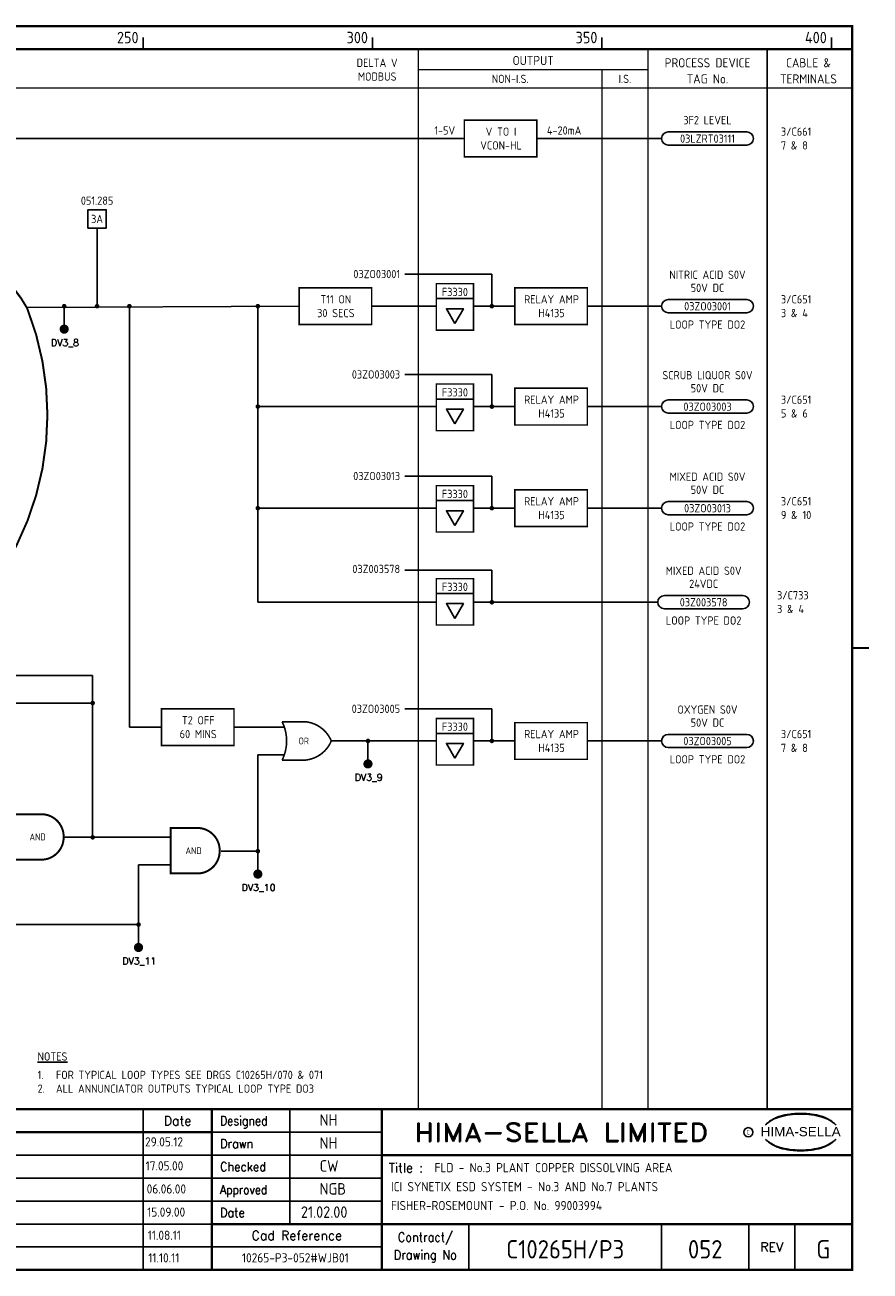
# Model space of a CAD drawing. Extents: x 0 to 408, y 0 to 275.
# Tile 2 of 2: x 224 to 408, y 0 to 272. Entities that reach past the tile are written whole.
import ezdxf
from ezdxf.enums import TextEntityAlignment as Align

# ---------------------------------------------------------------- set-up
doc = ezdxf.new("R2010")
doc.units = 0
doc.header["$LTSCALE"] = 0.25
doc.header["$MEASUREMENT"] = 0
doc.linetypes.add('HIDDEN', pattern=[0.375, 0.25, -0.125])
doc.layers.get('0').update_dxf_attribs({"color": 41, "linetype": 'CONTINUOUS'})
for name, color, linetype in [('00-DRG_FRAME', 12, 'CONTINUOUS'), ('02-TEXT', 2, 'CONTINUOUS'), ('052', 7, 'CONTINUOUS'), ('052-TEXT', 2, 'CONTINUOUS')]:
    doc.layers.add(name, color=color, linetype=linetype)
doc.styles.add('ARIAL', font='arial.ttf', dxfattribs={"height": 2.5})
doc.styles.add('ISO', font='iso.shx')
doc.styles.add('ROMAND', font='ROMAND')
doc.styles.add('ROMANS', font='romans.shx')

msp = doc.modelspace()

# ---------------------------------------------------------------- linework, layer by layer
at = {"layer": '00-DRG_FRAME'}
for p, q in [((250, 266.5), (250, 269)), ((300, 266.5), (300, 269)), ((350, 266.5), (350, 269)), ((400, 266.5), (400, 269)), ((250, 35.5), (250, 0.5)), ((282, 35.5), (282, 10.5)), ((265, 30.5), (302, 30.5)), ((302, 25.5), (112.7, 25.5)), ((112.7, 20.5), (302, 20.5)), ((302, 15.5), (112.7, 15.5)), ((112.7, 10.5), (265, 10.5)), ((321, 10.5), (321, 0.5)), ((363, 10.5), (363, 0.5)), ((382, 0.5), (382, 10.5)), ((392, 10.5), (392, 0.5)), ((302, 5.5), (112.7, 5.5))]:
    msp.add_line(p, q, dxfattribs=at)
at = {"layer": '00-DRG_FRAME', "const_width": 0.5}
msp.add_lwpolyline([(14.5, 0.5), (404.5, 0.5), (404.5, 271.5), (14.5, 271.5)], close=True, dxfattribs=at)
at = {"layer": '00-DRG_FRAME'}
for points, const_width in [([(14.5, 266.5), (404.5, 266.5)], 0.5), ([(310, 266.5), (310, 35.5)], 0.3), ([(360, 266.5), (360, 35.5)], 0.3), ([(386, 266.5), (386, 35.5)], 0.3), ([(310, 262), (360, 262)], 0.3), ([(14.5, 258), (404.5, 258)], 0.3), ([(404.5, 136), (408.18, 136)], 0.5), ([(404.5, 35.5), (14.5, 35.5)], 0.5), ([(265, 35.5), (265, 0.5)], 0.5), ([(302, 0.5), (302, 35.5)], 0.5), ([(265, 30.5), (72.5, 30.5)], 0.5), ([(404.5, 25.5), (302, 25.5)], 0.5), ([(265, 10.5), (404.5, 10.5)], 0.5)]:
    msp.add_lwpolyline(points, dxfattribs=dict(at, const_width=const_width))
at = {"layer": '00-DRG_FRAME', "linetype": 'HIDDEN', "ltscale": 20, "const_width": 0.3}
msp.add_lwpolyline([(350, 262), (350, 35.5)], dxfattribs=at)
at = {"layer": '00-DRG_FRAME', "color": 3}
msp.add_circle((381.88, 30.5), 1, dxfattribs=at)
for centre, radius, start, end in [((390.6, 26.83), 7.24, 106.0532, 133.5024), ((390.11, 28.1), 5.98, 122.244, 131.6154), ((389.75, 28.78), 5.21, 111.8206, 122.8668), ((391.78, 24.7), 9.76, 107.5931, 113.9452), ((393.1, 18.5), 15.94, 89.2698, 106.3911), ((392.1, 23.52), 10.99, 96.0146, 107.3203), ((393.29, 16.31), 18.28, 92.8917, 97.3734), ((393.24, 18.86), 15.73, 89.7805, 93.1738), ((393.36, 18.86), 15.73, 86.8262, 90.2195), ((393.51, 18.5), 15.94, 73.6089, 90.7302), ((393.31, 16.31), 18.28, 82.6266, 87.1083), ((394.51, 23.52), 10.99, 72.6797, 83.9854), ((394.83, 24.7), 9.76, 66.0548, 72.4069), ((396, 26.83), 7.24, 46.4976, 73.9468), ((396.85, 28.78), 5.21, 57.1332, 68.1794), ((396.49, 28.1), 5.98, 48.3846, 57.756), ((390.88, 27.01), 7.3, 130.419, 136.057), ((395.73, 27.01), 7.3, 43.943, 49.581), ((390.88, 34.04), 7.3, 223.943, 229.581), ((390.6, 34.23), 7.24, 226.4976, 253.9468), ((390.11, 32.96), 5.98, 228.3846, 237.756), ((389.75, 32.28), 5.21, 237.1332, 248.1794), ((391.78, 36.36), 9.76, 246.0548, 252.4069), ((393.1, 42.56), 15.94, 253.6089, 270.7302), ((393.51, 42.56), 15.94, 269.2698, 286.3911), ((394.83, 36.36), 9.76, 287.5931, 293.9452), ((396, 34.23), 7.24, 286.0532, 313.5024), ((396.85, 32.28), 5.21, 291.8206, 302.8668), ((396.49, 32.96), 5.98, 302.244, 311.6154), ((395.73, 34.04), 7.3, 310.419, 316.057), ((392.1, 37.54), 10.99, 252.6797, 263.9854), ((393.29, 44.75), 18.28, 262.6266, 267.1083), ((393.24, 42.19), 15.73, 266.8262, 270.2195), ((393.36, 42.19), 15.73, 269.7805, 273.1738), ((393.31, 44.75), 18.28, 272.8917, 277.3734), ((394.51, 37.54), 10.99, 276.0146, 287.3203)]:
    msp.add_arc(centre, radius, start, end, dxfattribs=at)
at = {"layer": '052'}
for p, q in [((364.44, 248.44), (381.55, 248.44)), ((320, 247), (104, 247)), ((335.8, 247), (363, 247)), ((364.44, 245.56), (381.55, 245.56)), ((239.96, 210.47), (239.96, 227.47)), ((307, 217.47), (326, 217.47)), ((326, 217.47), (326, 210.47)), ((313.9, 212.11), (322, 212.11)), ((364.44, 211.92), (381.55, 211.92)), ((224.64, 210.16), (284, 210.47)), ((232.8, 210.47), (232.8, 205.47)), ((247, 210.72), (247, 118.75)), ((275, 210.47), (275, 158.47)), ((299.8, 210.47), (313.9, 210.47)), ((322, 210.47), (331, 210.47)), ((346.8, 210.47), (363, 210.47)), ((364.44, 209.03), (381.55, 209.03)), ((307, 195.6), (326, 195.6)), ((326, 195.6), (326, 188.6)), ((313.9, 190.24), (322, 190.24)), ((275, 188.6), (313.9, 188.6)), ((322, 188.6), (331, 188.6)), ((346.8, 188.6), (363, 188.6)), ((364.44, 190.04), (381.55, 190.04)), ((364.44, 187.15), (381.55, 187.15)), ((307, 173.47), (326, 173.47)), ((326, 173.47), (326, 166.47)), ((275, 166.47), (313.9, 166.47)), ((313.9, 168.11), (322, 168.11)), ((322, 166.47), (331, 166.47)), ((346.8, 166.47), (363, 166.47)), ((364.44, 167.92), (381.55, 167.92)), ((364.44, 165.03), (381.55, 165.03)), ((275, 158.47), (275, 145.99)), ((307, 152.97), (326, 152.97)), ((326, 152.97), (326, 145.97)), ((313.9, 147.86), (322, 147.86)), ((363.6, 147.43), (380.71, 147.43)), ((275, 145.99), (313.9, 145.99)), ((322, 145.99), (362.16, 145.99)), ((363.6, 144.54), (380.71, 144.54)), ((74, 130), (239, 130)), ((239, 130), (239, 94.75)), ((153, 124), (239, 124)), ((307, 122.75), (326, 122.75)), ((326, 122.75), (326, 115.75)), ((247, 118.75), (254, 118.75)), ((270, 118.75), (280.78, 118.75)), ((313.9, 117.39), (322, 117.39)), ((364.44, 117.19), (381.55, 117.19)), ((291, 115.75), (313.9, 115.75)), ((299, 115.75), (299, 110.75)), ((322, 115.75), (331, 115.75)), ((346.8, 115.75), (363, 115.75)), ((364.44, 114.31), (381.55, 114.31)), ((275, 91.75), (275, 112.75)), ((275, 112.75), (280.78, 112.75)), ((232.68, 94.75), (256, 94.75)), ((267, 91.75), (275, 91.75)), ((275, 91.75), (275, 86.75)), ((249, 88.75), (256, 88.75)), ((249, 88.75), (249, 75.75)), ((176.68, 75.75), (249, 75.75)), ((249, 75.75), (249, 70.75))]:
    msp.add_line(p, q, dxfattribs=at)
at = {"layer": '052', "const_width": 0.315}
for points in [[(320, 243), (335.8, 243), (335.8, 251), (320, 251)], [(284, 206.47), (299.8, 206.47), (299.8, 214.47), (284, 214.47)], [(313.9, 205.25), (322, 205.25), (322, 215.37), (313.9, 215.37)], [(331, 206.47), (346.8, 206.47), (346.8, 214.47), (331, 214.47)], [(313.9, 183.37), (322, 183.37), (322, 193.5), (313.9, 193.5)], [(331, 184.6), (346.8, 184.6), (346.8, 192.6), (331, 192.6)], [(313.9, 161.25), (322, 161.25), (322, 171.37), (313.9, 171.37)], [(331, 162.47), (346.8, 162.47), (346.8, 170.47), (331, 170.47)], [(313.9, 141), (322, 141), (322, 151.12), (313.9, 151.12)], [(254, 114.75), (269.8, 114.75), (269.8, 122.75), (254, 122.75)], [(313.9, 110.53), (322, 110.53), (322, 120.65), (313.9, 120.65)], [(331, 111.75), (346.8, 111.75), (346.8, 119.75), (331, 119.75)]]:
    msp.add_lwpolyline(points, close=True, dxfattribs=at)
at = {"layer": '052'}
for points in [[(237.96, 227.47), (241.96, 227.47), (241.96, 231.47), (237.96, 231.47)], [(317.95, 206.71), (319.8, 209.92), (316.1, 209.92)], [(317.95, 184.84), (319.8, 188.04), (316.1, 188.04)], [(317.95, 162.71), (319.8, 165.92), (316.1, 165.92)], [(317.95, 142.46), (319.8, 145.67), (316.1, 145.67)], [(317.95, 111.99), (319.8, 115.2), (316.1, 115.2)]]:
    msp.add_lwpolyline(points, close=True, dxfattribs=at)
for points, const_width in [([(224.79, 209.85), (224.64, 210.16, 0.221237), (208.19, 222.33), (193.83, 222.33), (193.95, 139.67), (208.19, 139.69, 0.312051)], 0.44), ([(232.55, 210.47, 1), (233.05, 210.47, 1)], 0.5), ([(239.71, 210.47, 1), (240.21, 210.47, 1)], 0.5), ([(246.75, 210.47, 1), (247.25, 210.47, 1)], 0.5), ([(274.75, 210.47, 1), (275.25, 210.47, 1)], 0.5), ([(325.75, 210.47, 1), (326.25, 210.47, 1)], 0.5), ([(232.3, 205.47, 1), (233.3, 205.47, 1)], 1), ([(274.75, 188.6, 1), (275.25, 188.6, 1)], 0.5), ([(325.75, 188.6, 1), (326.25, 188.6, 1)], 0.5), ([(274.75, 166.47, 1), (275.25, 166.47, 1)], 0.5), ([(325.75, 166.47, 1), (326.25, 166.47, 1)], 0.5), ([(325.75, 145.97, 1), (326.25, 145.97, 1)], 0.5), ([(238.75, 124, 1), (239.25, 124, 1)], 0.5), ([(285.41, 111.58), (280.29, 111.58, 0.235802), (280.29, 119.93), (285.41, 119.93, -0.273487), (291.01, 115.75, -0.273487)], 0.35), ([(298.75, 115.75, 1), (299.25, 115.75, 1)], 0.5), ([(325.75, 115.75, 1), (326.25, 115.75, 1)], 0.5), ([(298.5, 110.75, 1), (299.5, 110.75, 1)], 1), ([(232.68, 94.75), (232.68, 94.92, 0.414214), (227.8, 99.79), (222, 99.79), (222, 89.88), (227.8, 89.88, 0.414214)], 0.438), ([(238.75, 94.75, 1), (239.25, 94.75, 1)], 0.5), ([(266.68, 91.75), (266.68, 91.92, 0.414214), (261.8, 96.79), (256, 96.79), (256, 86.88), (261.8, 86.88, 0.414214)], 0.438), ([(274.75, 91.75, 1), (275.25, 91.75, 1)], 0.5), ([(274.5, 86.75, 1), (275.5, 86.75, 1)], 1), ([(248.75, 75.75, 1), (249.25, 75.75, 1)], 0.5), ([(248.5, 70.75, 1), (249.5, 70.75, 1)], 1)]:
    msp.add_lwpolyline(points, format="xyb", close=True, dxfattribs=dict(at, const_width=const_width))
for centre, start, end in [((364.44, 247), 90, 270), ((381.55, 247), 270, 90), ((364.44, 210.47), 90, 270), ((381.55, 210.47), 270, 90), ((364.44, 188.6), 90, 270), ((381.55, 188.6), 270, 90), ((364.44, 166.47), 90, 270), ((381.55, 166.47), 270, 90), ((363.6, 145.99), 90, 270), ((380.71, 145.99), 270, 90), ((364.44, 115.75), 90, 270), ((381.55, 115.75), 270, 90)]:
    msp.add_arc(centre, 1.44, start, end, dxfattribs=at)

# ---------------------------------------------------------------- texts
at = {"char_height": 2, "width": 89.53, "attachment_point": 1, "style": 'ISO'}
for s, insert in [('{\\Fiso.shx;FLD - No.3 PLANT COPPER DISSOLVING AREA}', (313.51, 23.79)), ('{\\Fiso.shx;ICI SYNETIX ESD SYSTEM - No.3 AND No.7 PLANTS }', (304.01, 19.64)), ('{\\Fiso.shx;FISHER-ROSEMOUNT - P.O. No. 99003994}', (304.01, 15.53))]:
    msp.add_mtext(s, dxfattribs=dict(at, insert=insert))
at = {"style": 'ISO'}
for tag, text, height, p in [('C10265H/P3', '', 4, (342, 3)), ('052', '', 4, (372.5, 3)), ('G', '0', 4, (398.25, 3)), ('10265-P3-052#WJB01', '', 2, (283.17, 2.14))]:
    msp.add_attdef(tag, text=text, height=height, dxfattribs=at).set_placement(p, align=Align.CENTER)
at = {"layer": '00-DRG_FRAME', "style": 'ISO'}
for s, p in [('250', (249, 267.75)), ('300', (299, 267.75)), ('350', (349, 267.75)), ('400', (399, 267.75))]:
    msp.add_text(s, height=2.5, dxfattribs=at).set_placement(p, align=Align.RIGHT)
for s, height, p in [('DELTA V', 1.8, (301, 263.5)), ('OUTPUT', 2, (335, 264)), ('PROCESS DEVICE', 2, (373, 263.5)), ('CABLE &', 2, (395, 263.5)), ('MODBUS', 1.8, (301, 260.5)), ('NON-I.S.', 1.8, (330, 260)), ('I.S.', 1.8, (355, 260)), ('TAG No.', 2, (373, 260)), ('TERMINALS', 2, (395, 260))]:
    msp.add_text(s, height=height, dxfattribs=at).set_placement(p, align=Align.MIDDLE)
at = {"layer": '00-DRG_FRAME', "color": 4, "style": 'ROMAND'}
msp.add_text('Date', height=2, dxfattribs=at).set_placement((257.5, 32), align=Align.CENTER)
for s, width, p in [('Designed', 0.87, (266.75, 32)), ('Drawn', 0.9, (266.75, 27)), ('Checked', 0.9, (266.75, 22)), ('Approved', 0.85, (266.75, 17)), ('Date', 0.9, (266.75, 12))]:
    msp.add_text(s, height=2, dxfattribs=dict(at, width=width)).set_placement(p)
at = {"layer": '00-DRG_FRAME', "style": 'ROMAND', "width": 1.15}
msp.add_text('HIMA-SELLA LIMITED', height=4, dxfattribs=at).set_placement((341.1, 30.5), align=Align.MIDDLE)
at = {"layer": '00-DRG_FRAME', "color": 3, "style": 'ISO', "width": 0.9}
msp.add_text('C', height=1, dxfattribs=at).set_placement((381.84, 30), align=Align.CENTER)
at = {"layer": '00-DRG_FRAME', "style": 'ARIAL', "width": 1.05}
msp.add_text('HIMA-SELLA', height=2, dxfattribs=at).set_placement((393.3, 29.63), align=Align.CENTER)
at = {"layer": '00-DRG_FRAME', "color": 4, "style": 'ROMAND'}
msp.add_text('Title :', height=2, dxfattribs=at).set_placement((303.5, 21.75))
for s, p in [('Cad Reference', (283.5, 8)), ('REV', (387, 5.5))]:
    msp.add_text(s, height=2, dxfattribs=at).set_placement(p, align=Align.MIDDLE)
at = {"layer": '00-DRG_FRAME', "color": 4, "style": 'ROMAND', "width": 0.9}
for s, p in [('Contract/', (311.5, 7.5)), ('Drawing No', (311.5, 3.5))]:
    msp.add_text(s, height=2, dxfattribs=at).set_placement(p, align=Align.MIDDLE)
at = {"layer": '02-TEXT', "style": 'ISO'}
for s, p in [('%%UNOTES', (227, 47)), ('1.', (227, 43)), ('FOR TYPICAL LOOP TYPES SEE DRGS C10265H/070 & 071', (231, 43)), ('2.', (227, 40)), ('ALL ANNUNCIATOR OUTPUTS TYPICAL LOOP TYPE DO3', (231, 40))]:
    msp.add_text(s, height=1.8, dxfattribs=at).set_placement(p, align=Align.MIDDLE_LEFT)
at = {"layer": '02-TEXT', "char_height": 2, "width": 13.53, "attachment_point": 1, "style": 'ISO'}
for s, insert in [('{\\Fiso.shx;29.05.12}', (250.42, 29.4)), ('{\\Fiso.shx;17.05.00}', (250.54, 24.18)), ('{\\Fiso.shx;06.06.00}', (250.77, 19.14)), ('{\\Fiso.shx;15.09.00}', (250.88, 14.1)), ('{\\Fiso.shx;11.08.11}', (251, 9.05)), ('{\\Fiso.shx;11.10.11}', (251.11, 4.13))]:
    msp.add_mtext(s, dxfattribs=dict(at, insert=insert))
at = {"layer": '052-TEXT'}
for s, height, style, p in [('3F2 LEVEL', 1.8, 'ISO', (373, 251)), ('V TO I', 1.8, 'ISO', (328, 248.5)), ('03LZRT03111', 1.8, 'ISO', (373, 246.98)), ('VCON-HL', 1.8, 'ISO', (328, 245.5)), ('051.285', 1.8, 'ISO', (239.96, 233.47)), ('3A', 1.8, 'ISO', (239.96, 229.47)), ('NITRIC ACID S0V', 1.8, 'ISO', (373, 217.32)), ('50V DC', 1.8, 'ISO', (373, 214.47)), ('T11 ON', 1.8, 'ISO', (292, 211.97)), ('RELAY AMP', 1.8, 'ISO', (339, 211.97)), ('30 SECS', 1.8, 'ISO', (292, 208.97)), ('H4135', 1.8, 'ISO', (339, 208.97)), ('03ZO03001', 1.8, 'ISO', (373, 210.46)), ('LOOP TYPE DO2', 1.8, 'ISO', (373, 206.47)), ('DV3_8', 1.5, 'ROMANS', (232.96, 202.47)), ('SCRUB LIQUOR S0V', 1.8, 'ISO', (373, 195.44)), ('50V DC', 1.8, 'ISO', (373, 192.6)), ('RELAY AMP', 1.8, 'ISO', (339, 190.1)), ('H4135', 1.8, 'ISO', (339, 187.1)), ('03ZO03003', 1.8, 'ISO', (373, 188.58)), ('LOOP TYPE DO2', 1.8, 'ISO', (373, 184.6)), ('MIXED ACID S0V', 1.8, 'ISO', (373, 173.32)), ('50V DC', 1.8, 'ISO', (373, 170.47)), ('RELAY AMP', 1.8, 'ISO', (339, 167.97)), ('H4135', 1.8, 'ISO', (339, 164.97)), ('03ZO03013', 1.8, 'ISO', (373, 166.46)), ('LOOP TYPE DO2', 1.8, 'ISO', (373, 162.47)), ('MIXED ACID S0V', 1.8, 'ISO', (372.16, 152.83)), ('24VDC', 1.8, 'ISO', (372.16, 149.99)), ('03Z003578', 1.8, 'ISO', (372.15, 145.97)), ('LOOP TYPE DO2', 1.8, 'ISO', (372.16, 141.99)), ('OXYGEN S0V', 1.8, 'ISO', (373, 122.59)), ('T2 OFF', 1.8, 'ISO', (262, 120.25)), ('50V DC', 1.8, 'ISO', (373, 119.75)), ('60 MINS', 1.8, 'ISO', (262, 117.25)), ('RELAY AMP', 1.8, 'ISO', (339, 117.25)), ('03ZO03005', 1.8, 'ISO', (373, 115.73)), ('OR', 1.5, 'ISO', (285, 115.75)), ('H4135', 1.8, 'ISO', (339, 114.25)), ('LOOP TYPE DO2', 1.8, 'ISO', (373, 111.75)), ('DV3_9', 1.5, 'ROMANS', (299.16, 107.75)), ('AND', 1.5, 'ISO', (227, 94.84)), ('AND', 1.5, 'ISO', (261, 91.84)), ('DV3_10', 1.5, 'ROMANS', (275.16, 83.75)), ('DV3_11', 1.5, 'ROMANS', (249.16, 67.75))]:
    msp.add_text(s, height=height, dxfattribs=dict(at, style=style)).set_placement(p, align=Align.MIDDLE)
at = {"layer": '052-TEXT', "style": 'ISO'}
for s, p in [('1-5V', (318, 248.75)), ('03ZO03001', (306, 217.47)), ('03ZO03003', (306, 195.6)), ('03ZO03013', (306, 173.47)), ('03Z003578', (306, 153.22)), ('03ZO03005', (306, 122.75))]:
    msp.add_text(s, height=1.8, dxfattribs=at).set_placement(p, align=Align.MIDDLE_RIGHT)
for s, p in [('4-20mA', (338, 248.75)), ('3/C661', (389, 248.5)), ('7 & 8', (389, 245.5)), ('3/C651', (389, 211.97)), ('3 & 4', (389, 208.97)), ('3/C651', (389, 190.1)), ('5 & 6', (389, 187.1)), ('3/C651', (389, 167.97)), ('9 & 10', (389, 164.97)), ('3/C733', (388.16, 147.49)), ('3 & 4', (388.16, 144.49)), ('3/C651', (389, 117.25)), ('7 & 8', (389, 114.25))]:
    msp.add_text(s, height=1.8, dxfattribs=at).set_placement(p, align=Align.MIDDLE_LEFT)
for p in [(317.95, 212.67), (317.95, 190.8), (317.95, 168.67), (317.95, 148.42), (317.95, 117.95)]:
    msp.add_text('F3330', height=1.8, dxfattribs=at).set_placement(p, align=Align.CENTER)
at = {"layer": '052-TEXT', "char_height": 2.5, "width": 20, "attachment_point": 1, "style": 'ISO'}
for s, insert in [('NH', (288.47, 34.41)), ('NH', (288.47, 29.41)), ('CW', (288.47, 24.41)), ('NGB', (288.47, 19.41)), ('21.02.00', (284.39, 14.35))]:
    msp.add_mtext(s, dxfattribs=dict(at, insert=insert))

doc.saveas('drawing.dxf')
